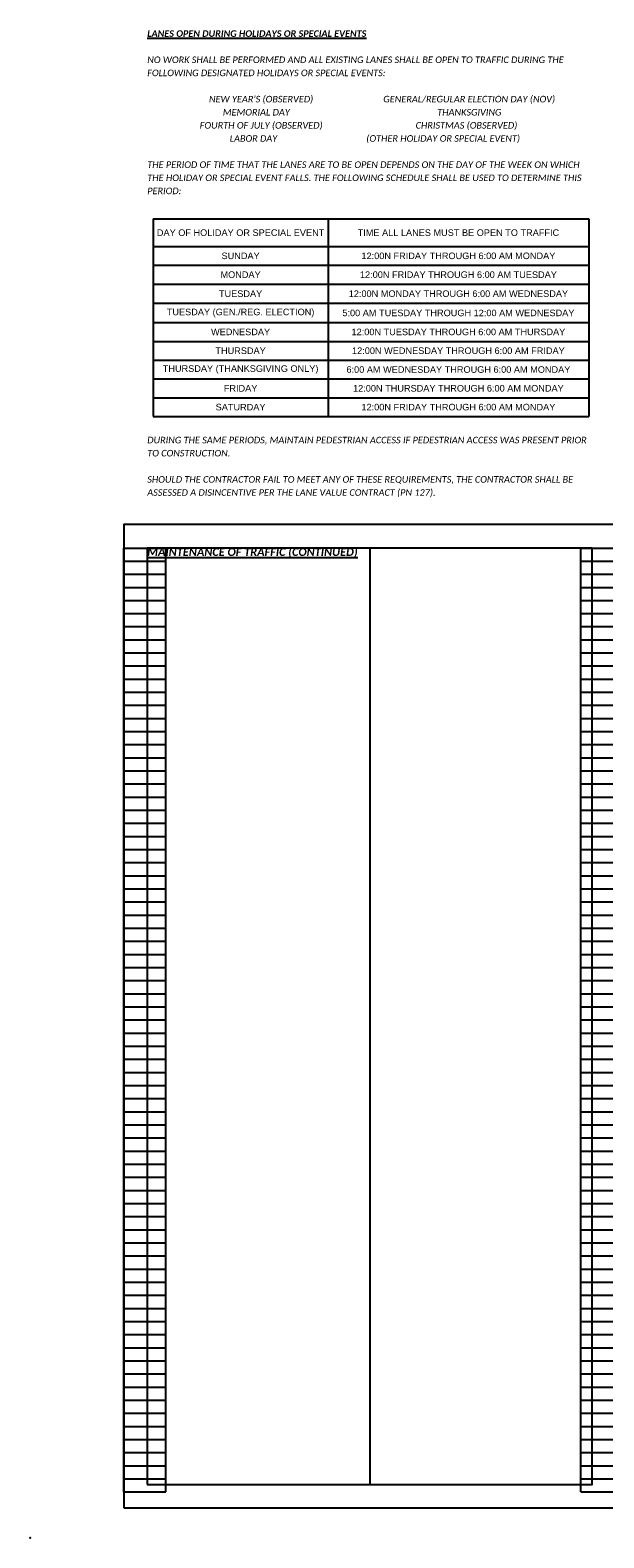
# Model space of a CAD drawing. Header units: feet. Extents: x 264.3 to 363.7, y -0.6 to 38.8.
# Tile 5 of 6: x 331.2 to 343.5, y -0.6 to 31.6. Entities that reach past the tile are written whole.
import ezdxf

# ---------------------------------------------------------------- set-up
doc = ezdxf.new("R2010")
doc.units = ezdxf.units.FT
doc.header["$MEASUREMENT"] = 0
doc.layers.add('0_Mview', color=8, linetype='Continuous', plot=False)
doc.layers.add('0_VIEW', color=7, linetype='Continuous', plot=False)
doc.layers.add('SH_Text', color=7, linetype='Continuous')
doc.layers.add('TX_P_1', color=7, linetype='Continuous')
doc.styles.add('P_Slanted_Normal', font='calibrii.ttf', dxfattribs={"height": 0.14})
doc.styles.add('P_Slanted_Subtitle', font='calibrii.ttf', dxfattribs={"height": 0.17})
doc.styles.get("Standard").update_dxf_attribs({"font": 'arial.ttf'})

# ---------------------------------------------------------------- blocks, each defined once
blk = doc.blocks.new('3COL')
at = {"layer": '0_VIEW', "color": 3, "linetype": 'Continuous'}
for p, q in [((2, 0.98), (2, 21.14)), ((2, 21.14), (2.9, 21.14)), ((2.9, 0.98), (2.9, 21.14)), ((11.76, 0.98), (11.76, 21.14)), ((11.76, 21.14), (12.74, 21.14)), ((12.74, 0.98), (12.74, 21.14)), ((21.76, 0.98), (21.76, 21.14)), ((21.76, 21.14), (22.74, 21.14)), ((22.74, 0.98), (22.74, 21.14)), ((31.6, 0.98), (31.6, 21.14)), ((31.6, 21.14), (32.5, 21.14)), ((32.5, 0.98), (32.5, 21.14)), ((2, 20.86), (2.9, 20.86)), ((11.76, 20.86), (12.74, 20.86)), ((21.76, 20.86), (22.74, 20.86)), ((31.6, 20.86), (32.5, 20.86)), ((2, 20.58), (2.9, 20.58)), ((2, 20.3), (2.9, 20.3)), ((11.76, 20.58), (12.74, 20.58)), ((11.76, 20.3), (12.74, 20.3)), ((21.76, 20.58), (22.74, 20.58)), ((21.76, 20.3), (22.74, 20.3)), ((31.6, 20.58), (32.5, 20.58)), ((31.6, 20.3), (32.5, 20.3)), ((2, 20.02), (2.9, 20.02)), ((11.76, 20.02), (12.74, 20.02)), ((21.76, 20.02), (22.74, 20.02)), ((31.6, 20.02), (32.5, 20.02)), ((2, 19.74), (2.9, 19.74)), ((11.76, 19.74), (12.74, 19.74)), ((21.76, 19.74), (22.74, 19.74)), ((31.6, 19.74), (32.5, 19.74)), ((2, 19.46), (2.9, 19.46)), ((11.76, 19.46), (12.74, 19.46)), ((21.76, 19.46), (22.74, 19.46)), ((31.6, 19.46), (32.5, 19.46)), ((2, 19.18), (2.9, 19.18)), ((11.76, 19.18), (12.74, 19.18)), ((21.76, 19.18), (22.74, 19.18)), ((31.6, 19.18), (32.5, 19.18)), ((2, 18.9), (2.9, 18.9)), ((11.76, 18.9), (12.74, 18.9)), ((21.76, 18.9), (22.74, 18.9)), ((31.6, 18.9), (32.5, 18.9)), ((2, 18.62), (2.9, 18.62)), ((11.76, 18.62), (12.74, 18.62)), ((21.76, 18.62), (22.74, 18.62)), ((31.6, 18.62), (32.5, 18.62)), ((2, 18.34), (2.9, 18.34)), ((2, 18.06), (2.9, 18.06)), ((11.76, 18.34), (12.74, 18.34)), ((11.76, 18.06), (12.74, 18.06)), ((21.76, 18.34), (22.74, 18.34)), ((21.76, 18.06), (22.74, 18.06)), ((31.6, 18.34), (32.5, 18.34)), ((31.6, 18.06), (32.5, 18.06)), ((2, 17.78), (2.9, 17.78)), ((11.76, 17.78), (12.74, 17.78)), ((21.76, 17.78), (22.74, 17.78)), ((31.6, 17.78), (32.5, 17.78)), ((2, 17.5), (2.9, 17.5)), ((11.76, 17.5), (12.74, 17.5)), ((21.76, 17.5), (22.74, 17.5)), ((31.6, 17.5), (32.5, 17.5)), ((2, 17.22), (2.9, 17.22)), ((11.76, 17.22), (12.74, 17.22)), ((21.76, 17.22), (22.74, 17.22)), ((31.6, 17.22), (32.5, 17.22)), ((2, 16.94), (2.9, 16.94)), ((11.76, 16.94), (12.74, 16.94)), ((21.76, 16.94), (22.74, 16.94)), ((31.6, 16.94), (32.5, 16.94)), ((2, 16.66), (2.9, 16.66)), ((11.76, 16.66), (12.74, 16.66)), ((21.76, 16.66), (22.74, 16.66)), ((31.6, 16.66), (32.5, 16.66)), ((2, 16.38), (2.9, 16.38)), ((2, 16.1), (2.9, 16.1)), ((11.76, 16.38), (12.74, 16.38)), ((11.76, 16.1), (12.74, 16.1)), ((21.76, 16.38), (22.74, 16.38)), ((21.76, 16.1), (22.74, 16.1)), ((31.6, 16.38), (32.5, 16.38)), ((31.6, 16.1), (32.5, 16.1)), ((2, 15.82), (2.9, 15.82)), ((11.76, 15.82), (12.74, 15.82)), ((21.76, 15.82), (22.74, 15.82)), ((31.6, 15.82), (32.5, 15.82)), ((2, 15.54), (2.9, 15.54)), ((11.76, 15.54), (12.74, 15.54)), ((21.76, 15.54), (22.74, 15.54)), ((31.6, 15.54), (32.5, 15.54)), ((2, 15.26), (2.9, 15.26)), ((11.76, 15.26), (12.74, 15.26)), ((21.76, 15.26), (22.74, 15.26)), ((31.6, 15.26), (32.5, 15.26)), ((2, 14.98), (2.9, 14.98)), ((11.76, 14.98), (12.74, 14.98)), ((21.76, 14.98), (22.74, 14.98)), ((31.6, 14.98), (32.5, 14.98)), ((2, 14.7), (2.9, 14.7)), ((11.76, 14.7), (12.74, 14.7)), ((21.76, 14.7), (22.74, 14.7)), ((31.6, 14.7), (32.5, 14.7)), ((2, 14.42), (2.9, 14.42)), ((11.76, 14.42), (12.74, 14.42)), ((21.76, 14.42), (22.74, 14.42)), ((31.6, 14.42), (32.5, 14.42)), ((2, 14.14), (2.9, 14.14)), ((2, 13.86), (2.9, 13.86)), ((11.76, 14.14), (12.74, 14.14)), ((11.76, 13.86), (12.74, 13.86)), ((21.76, 14.14), (22.74, 14.14)), ((21.76, 13.86), (22.74, 13.86)), ((31.6, 14.14), (32.5, 14.14)), ((31.6, 13.86), (32.5, 13.86)), ((2, 13.58), (2.9, 13.58)), ((11.76, 13.58), (12.74, 13.58)), ((21.76, 13.58), (22.74, 13.58)), ((31.6, 13.58), (32.5, 13.58)), ((2, 13.3), (2.9, 13.3)), ((11.76, 13.3), (12.74, 13.3)), ((21.76, 13.3), (22.74, 13.3)), ((31.6, 13.3), (32.5, 13.3)), ((2, 13.02), (2.9, 13.02)), ((11.76, 13.02), (12.74, 13.02)), ((21.76, 13.02), (22.74, 13.02)), ((31.6, 13.02), (32.5, 13.02)), ((2, 12.74), (2.9, 12.74)), ((11.76, 12.74), (12.74, 12.74)), ((21.76, 12.74), (22.74, 12.74)), ((31.6, 12.74), (32.5, 12.74)), ((2, 12.46), (2.9, 12.46)), ((11.76, 12.46), (12.74, 12.46)), ((21.76, 12.46), (22.74, 12.46)), ((31.6, 12.46), (32.5, 12.46)), ((2, 12.18), (2.9, 12.18)), ((11.76, 12.18), (12.74, 12.18)), ((21.76, 12.18), (22.74, 12.18)), ((31.6, 12.18), (32.5, 12.18)), ((2, 11.9), (2.9, 11.9)), ((2, 11.62), (2.9, 11.62)), ((11.76, 11.9), (12.74, 11.9)), ((11.76, 11.62), (12.74, 11.62)), ((21.76, 11.9), (22.74, 11.9)), ((21.76, 11.62), (22.74, 11.62)), ((31.6, 11.9), (32.5, 11.9)), ((31.6, 11.62), (32.5, 11.62)), ((2, 11.34), (2.9, 11.34)), ((11.76, 11.34), (12.74, 11.34)), ((21.76, 11.34), (22.74, 11.34)), ((31.6, 11.34), (32.5, 11.34)), ((2, 11.06), (2.9, 11.06)), ((11.76, 11.06), (12.74, 11.06)), ((21.76, 11.06), (22.74, 11.06)), ((31.6, 11.06), (32.5, 11.06)), ((2, 10.78), (2.9, 10.78)), ((11.76, 10.78), (12.74, 10.78)), ((21.76, 10.78), (22.74, 10.78)), ((31.6, 10.78), (32.5, 10.78)), ((2, 10.5), (2.9, 10.5)), ((11.76, 10.5), (12.74, 10.5)), ((21.76, 10.5), (22.74, 10.5)), ((31.6, 10.5), (32.5, 10.5)), ((2, 10.22), (2.9, 10.22)), ((11.76, 10.22), (12.74, 10.22)), ((21.76, 10.22), (22.74, 10.22)), ((31.6, 10.22), (32.5, 10.22)), ((2, 9.94), (2.9, 9.94)), ((2, 9.66), (2.9, 9.66)), ((11.76, 9.94), (12.74, 9.94)), ((11.76, 9.66), (12.74, 9.66)), ((21.76, 9.94), (22.74, 9.94)), ((21.76, 9.66), (22.74, 9.66)), ((31.6, 9.94), (32.5, 9.94)), ((31.6, 9.66), (32.5, 9.66)), ((2, 9.38), (2.9, 9.38)), ((11.76, 9.38), (12.74, 9.38)), ((21.76, 9.38), (22.74, 9.38)), ((31.6, 9.38), (32.5, 9.38)), ((2, 9.1), (2.9, 9.1)), ((11.76, 9.1), (12.74, 9.1)), ((21.76, 9.1), (22.74, 9.1)), ((31.6, 9.1), (32.5, 9.1)), ((2, 8.82), (2.9, 8.82)), ((11.76, 8.82), (12.74, 8.82)), ((21.76, 8.82), (22.74, 8.82)), ((31.6, 8.82), (32.5, 8.82)), ((2, 8.54), (2.9, 8.54)), ((11.76, 8.54), (12.74, 8.54)), ((21.76, 8.54), (22.74, 8.54)), ((31.6, 8.54), (32.5, 8.54)), ((2, 8.26), (2.9, 8.26)), ((11.76, 8.26), (12.74, 8.26)), ((21.76, 8.26), (22.74, 8.26)), ((31.6, 8.26), (32.5, 8.26)), ((2, 7.98), (2.9, 7.98)), ((11.76, 7.98), (12.74, 7.98)), ((21.76, 7.98), (22.74, 7.98)), ((31.6, 7.98), (32.5, 7.98)), ((2, 7.7), (2.9, 7.7)), ((2, 7.42), (2.9, 7.42)), ((11.76, 7.7), (12.74, 7.7)), ((11.76, 7.42), (12.74, 7.42)), ((21.76, 7.7), (22.74, 7.7)), ((21.76, 7.42), (22.74, 7.42)), ((31.6, 7.7), (32.5, 7.7)), ((31.6, 7.42), (32.5, 7.42)), ((2, 7.14), (2.9, 7.14)), ((11.76, 7.14), (12.74, 7.14)), ((21.76, 7.14), (22.74, 7.14)), ((31.6, 7.14), (32.5, 7.14)), ((2, 6.86), (2.9, 6.86)), ((11.76, 6.86), (12.74, 6.86)), ((21.76, 6.86), (22.74, 6.86)), ((31.6, 6.86), (32.5, 6.86)), ((2, 6.58), (2.9, 6.58)), ((11.76, 6.58), (12.74, 6.58)), ((21.76, 6.58), (22.74, 6.58)), ((31.6, 6.58), (32.5, 6.58)), ((2, 6.3), (2.9, 6.3)), ((11.76, 6.3), (12.74, 6.3)), ((21.76, 6.3), (22.74, 6.3)), ((31.6, 6.3), (32.5, 6.3)), ((2, 6.02), (2.9, 6.02)), ((11.76, 6.02), (12.74, 6.02)), ((21.76, 6.02), (22.74, 6.02)), ((31.6, 6.02), (32.5, 6.02)), ((2, 5.74), (2.9, 5.74)), ((11.76, 5.74), (12.74, 5.74)), ((21.76, 5.74), (22.74, 5.74)), ((31.6, 5.74), (32.5, 5.74)), ((2, 5.46), (2.9, 5.46)), ((2, 5.18), (2.9, 5.18)), ((11.76, 5.46), (12.74, 5.46)), ((11.76, 5.18), (12.74, 5.18)), ((21.76, 5.46), (22.74, 5.46)), ((21.76, 5.18), (22.74, 5.18)), ((31.6, 5.46), (32.5, 5.46)), ((31.6, 5.18), (32.5, 5.18)), ((2, 4.9), (2.9, 4.9)), ((11.76, 4.9), (12.74, 4.9)), ((21.76, 4.9), (22.74, 4.9)), ((31.6, 4.9), (32.5, 4.9)), ((2, 4.62), (2.9, 4.62)), ((11.76, 4.62), (12.74, 4.62)), ((21.76, 4.62), (22.74, 4.62)), ((31.6, 4.62), (32.5, 4.62)), ((2, 4.34), (2.9, 4.34)), ((11.76, 4.34), (12.74, 4.34)), ((21.76, 4.34), (22.74, 4.34)), ((31.6, 4.34), (32.5, 4.34)), ((2, 4.06), (2.9, 4.06)), ((11.76, 4.06), (12.74, 4.06)), ((21.76, 4.06), (22.74, 4.06)), ((31.6, 4.06), (32.5, 4.06)), ((2, 3.78), (2.9, 3.78)), ((11.76, 3.78), (12.74, 3.78)), ((21.76, 3.78), (22.74, 3.78)), ((31.6, 3.78), (32.5, 3.78)), ((2, 3.5), (2.9, 3.5)), ((2, 3.22), (2.9, 3.22)), ((11.76, 3.5), (12.74, 3.5)), ((11.76, 3.22), (12.74, 3.22)), ((21.76, 3.5), (22.74, 3.5)), ((21.76, 3.22), (22.74, 3.22)), ((31.6, 3.5), (32.5, 3.5)), ((31.6, 3.22), (32.5, 3.22)), ((2, 2.94), (2.9, 2.94)), ((11.76, 2.94), (12.74, 2.94)), ((21.76, 2.94), (22.74, 2.94)), ((31.6, 2.94), (32.5, 2.94)), ((2, 2.66), (2.9, 2.66)), ((11.76, 2.66), (12.74, 2.66)), ((21.76, 2.66), (22.74, 2.66)), ((31.6, 2.66), (32.5, 2.66)), ((2, 2.38), (2.9, 2.38)), ((11.76, 2.38), (12.74, 2.38)), ((21.76, 2.38), (22.74, 2.38)), ((31.6, 2.38), (32.5, 2.38)), ((2, 2.1), (2.9, 2.1)), ((11.76, 2.1), (12.74, 2.1)), ((21.76, 2.1), (22.74, 2.1)), ((31.6, 2.1), (32.5, 2.1)), ((2, 1.82), (2.9, 1.82)), ((11.76, 1.82), (12.74, 1.82)), ((21.76, 1.82), (22.74, 1.82)), ((31.6, 1.82), (32.5, 1.82)), ((2, 1.54), (2.9, 1.54)), ((11.76, 1.54), (12.74, 1.54)), ((21.76, 1.54), (22.74, 1.54)), ((31.6, 1.54), (32.5, 1.54)), ((2, 1.26), (2.9, 1.26)), ((2, 0.98), (2.9, 0.98)), ((11.76, 1.26), (12.74, 1.26)), ((11.76, 0.98), (12.74, 0.98)), ((21.76, 1.26), (22.74, 1.26)), ((21.76, 0.98), (22.74, 0.98)), ((31.6, 1.26), (32.5, 1.26)), ((31.6, 0.98), (32.5, 0.98))]:
    blk.add_line(p, q, dxfattribs=at)
at = {"layer": '0_VIEW', "color": 3}
blk.add_lwpolyline([(2, 0.64), (32.5, 0.64), (32.5, 21.64), (2, 21.64)], close=True, dxfattribs=at)
at = {"layer": '0_VIEW', "color": 3, "linetype": 'Continuous'}
blk.add_point((0, 0), dxfattribs=at)
blk = doc.blocks.new('*T2040')
at = {"layer": 'SH_Text', "color": 0, "linetype": 'ByBlock', "lineweight": -2, "transparency": 16777216}
for p, q in [((0, 0), (9.302, 0)), ((0, 0), (0, -4.221)), ((3.735, 0), (3.735, -4.221)), ((9.302, 0), (9.302, -4.221)), ((0, -0.588), (9.302, -0.588)), ((0, -0.99), (9.302, -0.99)), ((0, -1.391), (9.302, -1.391)), ((0, -1.802), (9.302, -1.802)), ((0, -2.213), (9.302, -2.213)), ((0, -2.615), (9.302, -2.615)), ((0, -3.016), (9.302, -3.016)), ((0, -3.418), (9.302, -3.418)), ((0, -3.819), (9.302, -3.819)), ((0, -4.221), (9.302, -4.221))]:
    blk.add_line(p, q, dxfattribs=at)
at = {"layer": 'SH_Text', "color": 0, "transparency": 16777216, "char_height": 0.14, "attachment_point": 5}
for s, insert, width in [('DAY OF HOLIDAY OR SPECIAL EVENT', (1.868, -0.294), 3.61538), ('TIME ALL LANES MUST BE OPEN TO TRAFFIC', (6.519, -0.294), 5.44678), ('SUNDAY', (1.868, -0.789), 3.61538), ('12:00N FRIDAY THROUGH 6:00 AM MONDAY', (6.519, -0.789), 5.44678), ('MONDAY', (1.868, -1.191), 3.61538), ('12:00N FRIDAY THROUGH 6:00 AM TUESDAY', (6.519, -1.191), 5.44678), ('TUESDAY', (1.868, -1.597), 3.61538), ('12:00N MONDAY THROUGH 6:00 AM WEDNESDAY', (6.519, -1.597), 5.44678), ('TUESDAY (GEN./REG. ELECTION)', (1.868, -2.008), 3.61538), ('5:00 AM TUESDAY THROUGH 12:00 AM WEDNESDAY', (6.519, -2.008), 5.44678), ('WEDNESDAY', (1.868, -2.414), 3.61538), ('12:00N TUESDAY THROUGH 6:00 AM THURSDAY', (6.519, -2.414), 5.44678), ('THURSDAY', (1.868, -2.815), 3.61538), ('12:00N WEDNESDAY THROUGH 6:00 AM FRIDAY', (6.519, -2.815), 5.44678), ('THURSDAY (THANKSGIVING ONLY)', (1.868, -3.217), 3.61538), ('6:00 AM WEDNESDAY THROUGH 6:00 AM MONDAY', (6.519, -3.217), 5.44678), ('FRIDAY', (1.868, -3.618), 3.61538), ('12:00N THURSDAY THROUGH 6:00 AM MONDAY', (6.519, -3.618), 5.44678), ('SATURDAY', (1.868, -4.02), 3.61538), ('12:00N FRIDAY THROUGH 6:00 AM MONDAY', (6.519, -4.02), 5.44678)]:
    blk.add_mtext(s, dxfattribs=dict(at, insert=insert, width=width))

msp = doc.modelspace()

# ---------------------------------------------------------------- linework, layer by layer
at = {"layer": '0_VIEW'}
msp.add_line((338.453, 20.5), (338.453, 0.5), dxfattribs=at)
msp.add_lwpolyline([(333.703, 0.5), (343.203, 0.5), (343.203, 20.5), (333.703, 20.5)], close=True, dxfattribs=at)

# ---------------------------------------------------------------- block references
msp.add_blockref('*T2040', (333.828, 27.528))
at = {"layer": '0_Mview'}
msp.add_blockref('3COL', (331.203, -0.64), dxfattribs=at)

# ---------------------------------------------------------------- texts
at = {"layer": 'SH_Text', "insert": (333.703, 30.997), "char_height": 0.14, "width": 9.5, "attachment_point": 1, "line_spacing_factor": 1.2, "style": 'P_Slanted_Normal'}
msp.add_mtext("NO WORK SHALL BE PERFORMED AND ALL EXISTING LANES SHALL BE OPEN TO TRAFFIC DURING THE FOLLOWING DESIGNATED HOLIDAYS OR SPECIAL EVENTS:\\P\\P^I^I    NEW YEAR'S (OBSERVED)^I^I^IGENERAL/REGULAR ELECTION DAY (NOV)\\P^I^I          MEMORIAL DAY^I^I^I^I^I            THANKSGIVING\\P^I^IFOURTH OF JULY (OBSERVED)^I^I^I              CHRISTMAS (OBSERVED)\\P^I^I             LABOR DAY^I^I^I^I    (OTHER HOLIDAY OR SPECIAL EVENT)\\P\\PTHE PERIOD OF TIME THAT THE LANES ARE TO BE OPEN DEPENDS ON THE DAY OF THE WEEK ON WHICH THE HOLIDAY OR SPECIAL EVENT FALLS. THE FOLLOWING SCHEDULE SHALL BE USED TO DETERMINE THIS PERIOD:\\P\\P\\P\\P\\P\\P\\P\\P\\P\\P\\P\\P\\P\\P\\P\\P\\P\\P\\PDURING THE SAME PERIODS, MAINTAIN PEDESTRIAN ACCESS IF PEDESTRIAN ACCESS WAS PRESENT PRIOR TO CONSTRUCTION. \\P\\PSHOULD THE CONTRACTOR FAIL TO MEET ANY OF THESE REQUIREMENTS, THE CONTRACTOR SHALL BE ASSESSED A DISINCENTIVE PER THE LANE VALUE CONTRACT (PN 127). ", dxfattribs=at)
at = {"layer": 'TX_P_1', "color": 3, "insert": (333.703, 31.557), "char_height": 0.14, "width": 9.5, "attachment_point": 1, "line_spacing_factor": 1.2, "style": 'P_Slanted_Normal'}
msp.add_mtext('{\\fCalibri|b1|i1|c0|p34;\\LLANES OPEN DURING HOLIDAYS OR SPECIAL EVENTS}', dxfattribs=at)
at = {"layer": 'TX_P_1', "color": 3, "insert": (333.703, 20.5), "char_height": 0.17, "width": 9.5, "attachment_point": 1, "style": 'P_Slanted_Subtitle'}
msp.add_mtext('{\\fCalibri|b1|i1|c0|p34;\\LMAINTENANCE OF TRAFFIC (CONTINUED)}', dxfattribs=at)

doc.saveas('drawing.dxf')
